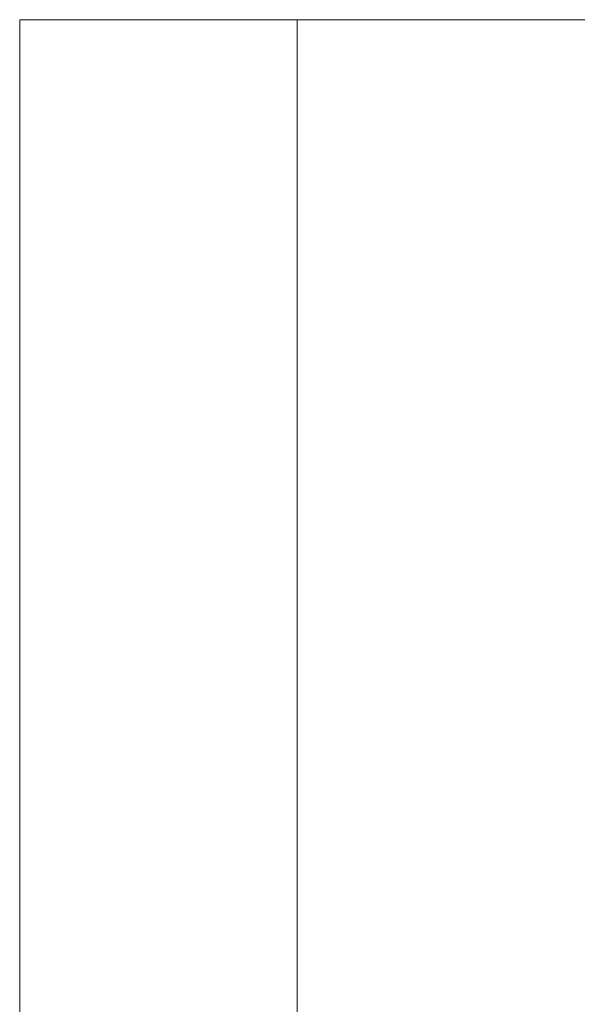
# Model space of a CAD drawing. Header units: millimetres. Extents: x 7 to 1031, y -229 to 221.
# Tile 27 of 32: x 967 to 999, y 165 to 221. Entities that reach past the tile are written whole.
import ezdxf

# ---------------------------------------------------------------- set-up
doc = ezdxf.new("R2010")
doc.units = ezdxf.units.MM
doc.layers.get('0').update_dxf_attribs({"lineweight": 15})
doc.layers.add('Nessuna', color=7, linetype='Continuous', lineweight=9)

# ---------------------------------------------------------------- blocks, each defined once
blk = doc.blocks.new('Group')
at = {"color": 7, "linetype": 'Continuous', "lineweight": 9, "transparency": 33554687}
for points, invisible_edges in [([(967.275, 221, -68.133), (967.275, 221, -67.251), (983.15, 221, -67.251), (967.275, 221, -68.133)], 12), ([(1025.85, 221, -68.133), (967.275, 221, -68.133), (983.15, 221, -67.251), (1025.85, 221, -68.133)], 14), ([(983.15, 221, -67.251), (983.15, 221, -59.251), (1025.85, 221, -59.251), (983.15, 221, -67.251)], 12), ([(983.15, 221, -67.251), (1025.85, 221, -59.251), (1025.85, 221, -68.133), (983.15, 221, -67.251)], 13)]:
    blk.add_3dface(points, dxfattribs=dict(at, invisible_edges=invisible_edges))
for points in [[(967.275, 221, -67.251), (967.275, -229, -67.251), (967.275, -229, -68.133), (967.275, 221, -68.133)], [(983.15, 221, -67.251), (983.15, -229, -67.251), (967.275, -229, -67.251), (967.275, 221, -67.251)], [(967.275, 221, -68.133), (967.275, -229, -68.133), (1025.85, -229, -68.133), (1025.85, 221, -68.133)], [(983.15, 221, -59.251), (983.15, -229, -59.251), (983.15, -229, -67.251), (983.15, 221, -67.251)], [(1025.85, 221, -59.251), (1025.85, -229, -59.251), (983.15, -229, -59.251), (983.15, 221, -59.251)]]:
    blk.add_3dface(points, dxfattribs=at)
blk = doc.blocks.new('Group-1')
at = {"color": 7, "transparency": 33554687}
blk.add_blockref('Group', (0, 0), dxfattribs=at)
blk = doc.blocks.new('Group-2')
at = {"layer": 'Nessuna', "color": 7, "transparency": 33554687}
blk.add_blockref('Group-1', (0, 0), dxfattribs=at)

msp = doc.modelspace()

# ---------------------------------------------------------------- block references
at = {"layer": 'Nessuna', "color": 7, "transparency": 33554687}
msp.add_blockref('Group-2', (0, 0), dxfattribs=at)

doc.saveas('drawing.dxf')
